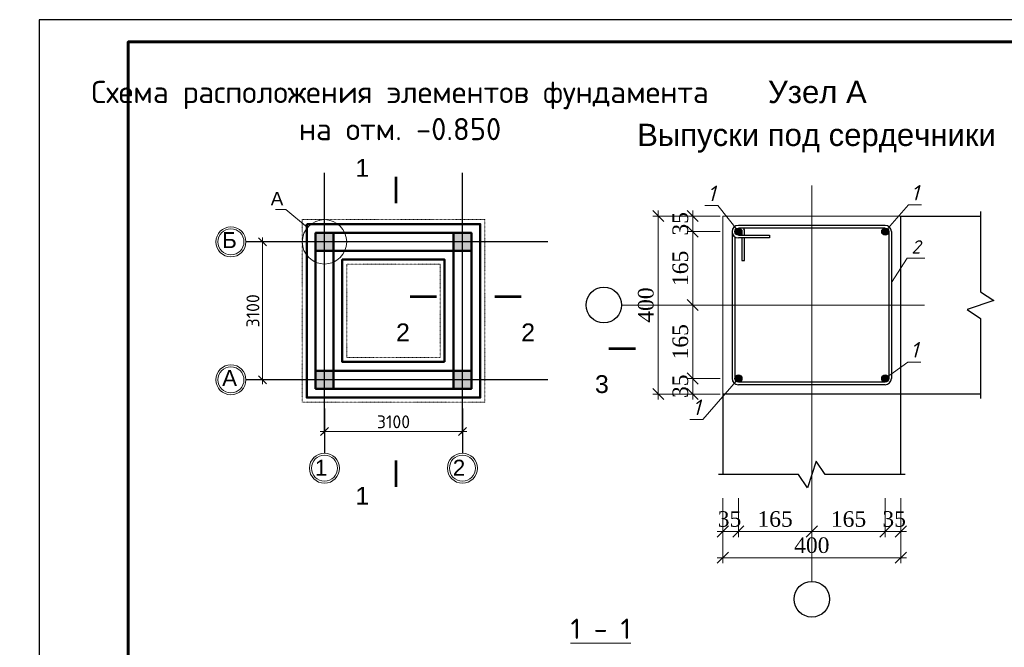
# Model space of a CAD drawing. Header units: millimetres. Extents: x 494616 to 29467618, y -815866 to -785734.
# Tile 5 of 21: x 587232 to 609359, y -799838 to -785734. Entities that reach past the tile are written whole.
import ezdxf
from ezdxf.enums import TextEntityAlignment as Align

# ---------------------------------------------------------------- set-up
doc = ezdxf.new("R2010")
doc.units = ezdxf.units.MM
for name, pattern in [('ACAD_ISO03W100', [30, 12, -18]), ('ACAD_ISO04W100', [30, 24, -3, 0, -3]), ('CENTER', [50.8, 31.75, -6.35, 6.35, -6.35]), ('CENTER2', [28.575, 19.05, -3.175, 3.175, -3.175]), ('DASHDOT', [25.4, 12.7, -6.35, 0, -6.35])]:
    doc.linetypes.add(name, pattern=pattern)
for name, color, linetype, lineweight in [('HVA. Текст (Text) RU.0', 7, 'Continuous', 13), ('ost', 1, 'DASHDOT', 9), ('АР_СТЕНЫ', 254, 'Continuous', 0), ('Арматура', 30, 'Continuous', 30), ('Колона', 5, 'Continuous', 50), ('размер', 92, 'Continuous', 20), ('Стена', 7, 'Continuous', 30), ('текст', 7, 'Continuous', 25), ('Фундамент', 133, 'Continuous', 50)]:
    doc.layers.add(name, color=color, linetype=linetype, lineweight=lineweight)
for name, color, linetype in [('kolonn', 7, 'Continuous'), ('OS', 16, 'Continuous'), ('RAZMER', 5, 'Continuous')]:
    doc.layers.add(name, color=color, linetype=linetype)
doc.styles.add('GOST 2.304', font='CS_Gost2304.shx', dxfattribs={"oblique": 15})
doc.styles.add('GOST_R', font='times.ttf')
doc.styles.add('ISOCPEUR', font='isocpeui.ttf')
doc.styles.add('SPDS1', font='spds.shx', dxfattribs={"width": 0.8})
doc.styles.get("Standard").update_dxf_attribs({"font": 'arial.ttf'})
doc.styles.add('style4', font='isocpeur.ttf', dxfattribs={"height": 350})
doc.styles.add('ViTEXT', font='isocpeur.ttf')
doc.dimstyles.new('1-100$0', dxfattribs={"dimtxt": 290, "dimasz": 180, "dimexe": 100, "dimexo": 150, "dimgap": 70, "dimtad": 1, "dimdec": 1, "dimzin": 9, "dimtxsty": 'ViTEXT', "dimblk": 'OBLIQUE', "dimcen": -300, "dimdle": 100, "dimaunit": 1, "dimadec": 3, "dimazin": 2, "dimtm": 1e-09, "dimtfac": 1, "dimtdec": 1, "dimtix": 1, "dimtmove": 2, "dimatfit": 3, "dimfxl": 0, "dimlwd": 15, "dimlwe": 15, "dimarcsym": 0})
doc.dimstyles.new('Р-25', dxfattribs={"dimscale": 100, "dimtxt": 3.5, "dimasz": 2.5, "dimexe": 1.25, "dimexo": 0.625, "dimgap": 1, "dimtad": 1, "dimdec": 0, "dimlfac": 0.25, "dimtxsty": 'GOST_R', "dimblk": 'OBLIQUE', "dimcen": 2.5, "dimdle": 1.25, "dimadec": 0, "dimazin": 0, "dimtfac": 1, "dimtdec": 0, "dimtmove": 1, "dimatfit": 3, "dimfxl": 0, "dimlwd": 13, "dimlwe": 13, "dimarcsym": 0})

# ---------------------------------------------------------------- blocks, each defined once
blk = doc.blocks.new('ghsdd')
at = {"ltscale": 50}
h = blk.add_hatch(color=256, dxfattribs=at)
h.paths.add_polyline_path([(0, 200), (-200, 200), (-200, 0), (0, 0)])
h.paths.add_polyline_path([(200, 0), (200, 200), (0, 200), (0, 0)])
h.paths.add_polyline_path([(0, 0), (-200, 0), (-200, -200), (0, -200)])
h.paths.add_polyline_path([(0, 0), (0, -200), (200, -200), (200, 0)])
at = {"lineweight": 0}
for p, q in [((0, -374), (0, 374)), ((-374, 0), (374, 0))]:
    blk.add_line(p, q, dxfattribs=at)
at = {"lineweight": 50, "ltscale": 50}
blk.add_lwpolyline([(200, 200), (200, -200), (-200, -200), (-200, 200), (200, 200)], dxfattribs=at)
blk = doc.blocks.new('_Oblique')
at = {"color": 0, "linetype": 'ByBlock', "lineweight": -2}
blk.add_line((-0.5, -0.5), (0.5, 0.5), dxfattribs=at)
blk = doc.blocks.new('*D865')
at = {"layer": 'Defpoints', "color": 0, "lineweight": 20, "ltscale": 0.2, "transparency": 16777216}
for p in [(593882, -790727), (592688, -793827), (593882, -793827)]:
    blk.add_point(p, dxfattribs=at)
at = {"layer": 'Фундамент', "color": 0, "lineweight": 15, "ltscale": 0.2, "transparency": 16777216}
for p, q in [((593732, -790727), (592588, -790727)), ((592688, -790627), (592688, -793927)), ((593732, -793827), (592588, -793827))]:
    blk.add_line(p, q, dxfattribs=at)
at = {"layer": 'Фундамент', "color": 0, "lineweight": 15, "ltscale": 0.2, "transparency": 16777216, "xscale": 180, "yscale": 180, "zscale": 180}
for p, rotation in [((592688, -790727), 90), ((592688, -793827), 270)]:
    blk.add_blockref('_Oblique', p, dxfattribs=dict(at, rotation=rotation))
at = {"layer": 'Фундамент', "color": 0, "lineweight": 20, "ltscale": 0.2, "transparency": 16777216, "insert": (592473, -792277), "char_height": 290, "attachment_point": 5, "rotation": 90, "style": 'ViTEXT'}
blk.add_mtext('3100', dxfattribs=at)
blk = doc.blocks.new('*D866')
at = {"layer": 'Defpoints', "color": 0, "lineweight": 20, "ltscale": 0.2, "transparency": 16777216}
for p in [(594082, -794147), (597182, -794147), (594082, -794986)]:
    blk.add_point(p, dxfattribs=at)
at = {"layer": 'Фундамент', "color": 0, "lineweight": 15, "ltscale": 0.2, "transparency": 16777216}
for p, q in [((594082, -794297), (594082, -795086)), ((597182, -794297), (597182, -795086)), ((597282, -794986), (593982, -794986))]:
    blk.add_line(p, q, dxfattribs=at)
at = {"layer": 'Фундамент', "color": 0, "lineweight": 15, "ltscale": 0.2, "transparency": 16777216, "xscale": 180, "yscale": 180, "zscale": 180, "rotation": 180}
blk.add_blockref('_Oblique', (594082, -794986), dxfattribs=at)
at = {"layer": 'Фундамент', "color": 0, "lineweight": 15, "ltscale": 0.2, "transparency": 16777216, "xscale": 180, "yscale": 180, "zscale": 180}
blk.add_blockref('_Oblique', (597182, -794986), dxfattribs=at)
at = {"layer": 'Фундамент', "color": 0, "lineweight": 20, "ltscale": 0.2, "transparency": 16777216, "insert": (595632, -794771), "char_height": 290, "attachment_point": 5, "style": 'ViTEXT'}
blk.add_mtext('3100', dxfattribs=at)
blk = doc.blocks.new('*U867')
at = {"color": 0, "linetype": 'Continuous', "lineweight": -2}
blk.add_lwpolyline([(-541.81, 0), (0, 0), (0, 297), (-541.81, 297), (-541.81, 0)], dxfattribs=at)
at = {"color": 13, "linetype": 'Continuous', "lineweight": 60}
blk.add_lwpolyline([(-521.81, 5), (-5, 5), (-5, 292), (-521.81, 292), (-521.81, 5)], dxfattribs=at)
at = {"color": 0, "linetype": 'Continuous', "lineweight": -2, "style": 'GOST 2.304', "oblique": 15}
for tag, p in [('ДАТА_С7', (-532.61, 275.6)), ('ДАТА_С8', (-527.61, 275.6)), ('ДАТА_С9', (-522.61, 275.6)), ('ФАМИЛИЯ_С7', (-532.61, 240.6)), ('ФАМИЛИЯ_С8', (-527.61, 240.6)), ('ФАМИЛИЯ_С9', (-522.61, 240.6)), ('ДОЛЖНОСТЬ_С7', (-532.61, 220.6)), ('ДОЛЖНОСТЬ_С8', (-527.61, 220.6)), ('ДОЛЖНОСТЬ_С9', (-522.61, 220.6)), ('ДАТА_С4', (-532.61, 210.6)), ('ДАТА_С5', (-527.61, 210.6)), ('ДАТА_С6', (-522.61, 210.6)), ('ФАМИЛИЯ_С4', (-532.61, 175.6)), ('ФАМИЛИЯ_С5', (-527.61, 175.6)), ('ФАМИЛИЯ_С6', (-522.61, 175.6)), ('ДОЛЖНОСТЬ_С4', (-532.61, 155.6)), ('ДОЛЖНОСТЬ_С5', (-527.61, 155.6)), ('ДОЛЖНОСТЬ_С6', (-522.61, 155.6)), ('ДАТА_С1', (-532.61, 145.6)), ('ДАТА_С2', (-527.61, 145.6)), ('ДАТА_С3', (-522.61, 145.6)), ('ФАМИЛИЯ_С1', (-532.61, 110.6)), ('ФАМИЛИЯ_С2', (-527.61, 110.6)), ('ФАМИЛИЯ_С3', (-522.61, 110.6)), ('ДОЛЖНОСТЬ_С1', (-532.61, 90.6)), ('ДОЛЖНОСТЬ_С2', (-527.61, 90.6)), ('ДОЛЖНОСТЬ_С3', (-522.61, 90.6))]:
    blk.add_attdef(tag, p, '', height=2.5, rotation=90, dxfattribs=at)
for tag, p in [('ИЗМЕНЕНИЕ4', (-185, 55.95)), ('УЧАСТОК4', (-175, 55.95)), ('ЛИСТ4', (-165, 55.95)), ('ДОК4', (-155, 55.95)), ('ИЗМЕНЕНИЕ3', (-185, 50.95)), ('УЧАСТОК3', (-175, 50.95)), ('ЛИСТ3', (-165, 50.95)), ('ДОК3', (-155, 50.95)), ('ИЗМЕНЕНИЕ2', (-185, 45.95)), ('УЧАСТОК2', (-175, 45.95)), ('ЛИСТ2', (-165, 45.95)), ('ДОК2', (-155, 45.95)), ('НАИМЕНОВАНИЕ1', (-66.57, 45.54)), ('ИЗМЕНЕНИЕ1', (-185, 40.95)), ('УЧАСТОК1', (-175, 40.95)), ('ЛИСТ1', (-165, 40.95)), ('ДОК1', (-155, 40.95)), ('НАИМЕНОВАНИЕ2', (-66.57, 41.18)), ('НАИМЕНОВАНИЕ3', (-66.57, 36.94)), ('СООРУЖЕНИЕ1', (-89.86, 30.35)), ('СООРУЖЕНИЕ2', (-89.86, 25.99)), ('СООРУЖЕНИЕ3', (-89.86, 21.75)), ('НАИМЕНОВАНИЕ_ЛИСТА1', (-90.36, 15.32)), ('НАИМЕНОВАНИЕ_ЛИСТА2', (-90.36, 10.97)), ('НАИМЕНОВАНИЕ_ЛИСТА3', (-90.36, 6.72))]:
    blk.add_attdef(tag, text='', height=2.5, dxfattribs=at).set_placement(p, align=Align.CENTER)
at = {"color": 0, "linetype": 'Continuous', "lineweight": -2, "style": 'GOST 2.304', "oblique": 15, "flags": 8}
for tag, p in [('ДАТА10', (-130.07, 55.83)), ('ДАТА9', (-130.07, 50.83)), ('ДАТА8', (-130.07, 45.83)), ('ДАТА7', (-130.07, 40.83)), ('ДАТА6', (-130.07, 30.83)), ('ДАТА5', (-130.07, 25.83)), ('ДАТА4', (-130.07, 20.83)), ('ДАТА3', (-130.07, 15.83)), ('ДАТА2', (-130.07, 10.83)), ('ДАТА1', (-130.07, 5.83))]:
    blk.add_attdef(tag, text='', height=2.5, dxfattribs=at).set_placement(p, align=Align.CENTER)
at = {"color": 0, "linetype": 'Continuous', "lineweight": -2, "style": 'GOST 2.304', "oblique": 15}
blk.add_attdef('!ШИФР', text='', height=5, dxfattribs=at).set_placement((-60.29, 52.75), align=Align.RIGHT)
for tag, p, height in [('!РАЗДЕЛ', (-60.07, 52.75), 5), ('ДОЛЖНОСТЬ6', (-188.95, 30.95), 2.5), ('ФАМИЛИЯ6', (-168.95, 30.95), 2.5), ('ДОЛЖНОСТЬ5', (-188.95, 25.95), 2.5), ('ФАМИЛИЯ5', (-168.95, 25.95), 2.5), ('ДОЛЖНОСТЬ4', (-188.95, 20.95), 2.5), ('ФАМИЛИЯ4', (-168.95, 20.95), 2.5), ('ДОЛЖНОСТЬ3', (-188.95, 15.95), 2.5), ('ФАМИЛИЯ3', (-168.95, 15.95), 2.5), ('ДОЛЖНОСТЬ2', (-188.95, 10.95), 2.5), ('ФАМИЛИЯ2', (-168.95, 10.95), 2.5), ('ДОЛЖНОСТЬ1', (-188.95, 5.95), 2.5), ('ФАМИЛИЯ1', (-168.95, 5.95), 2.5)]:
    blk.add_attdef(tag, p, '', height=height, dxfattribs=at)
for tag, p in [('!СТАДИЯ', (-47.46, 25)), ('!НОМЕР', (-32.5, 25)), ('КОЛИЧЕСТВО_ЛИСТОВ', (-15, 25)), ('КОЛИЧЕСТВО_ЛИСТОВ', (-19.29, 13.01))]:
    blk.add_attdef(tag, text='', height=2.5, dxfattribs=at).set_placement(p, align=Align.MIDDLE_CENTER)
at = {"color": 0, "linetype": 'Continuous', "lineweight": -2, "style": 'GOST 2.304', "oblique": 15, "flags": 8}
blk.add_attdef('!ФОРМАТ', (-19.5, 1.25), '', height=2.5, dxfattribs=at)
blk = doc.blocks.new('*D909')
at = {"layer": 'Defpoints', "color": 0, "lineweight": 20, "ltscale": 10, "transparency": 16777216}
for p in [(602357, -790497), (603033, -790497), (603033, -792147)]:
    blk.add_point(p, dxfattribs=at)
at = {"layer": 'размер', "color": 0, "lineweight": 13, "ltscale": 10, "transparency": 16777216}
for p, q in [((602971, -790497), (602232, -790497)), ((602357, -792272), (602357, -790372)), ((602971, -792147), (602232, -792147))]:
    blk.add_line(p, q, dxfattribs=at)
at = {"layer": 'размер', "color": 0, "lineweight": 13, "ltscale": 10, "transparency": 16777216, "xscale": 250, "yscale": 250, "zscale": 250}
for p, rotation in [((602357, -790497), 90), ((602357, -792147), 270)]:
    blk.add_blockref('_Oblique', p, dxfattribs=dict(at, rotation=rotation))
at = {"layer": 'размер', "color": 0, "ltscale": 10, "transparency": 16777216, "insert": (602079, -791322), "char_height": 350, "attachment_point": 5, "rotation": 90, "style": 'GOST_R'}
blk.add_mtext('165', dxfattribs=at)
blk = doc.blocks.new('*D910')
at = {"layer": 'Defpoints', "color": 0, "lineweight": 20, "ltscale": 10, "transparency": 16777216}
for p in [(603383, -796427), (605033, -796427), (605033, -797235)]:
    blk.add_point(p, dxfattribs=at)
at = {"layer": 'размер', "color": 0, "lineweight": 13, "ltscale": 10, "transparency": 16777216}
for p, q in [((603383, -796489), (603383, -797360)), ((605033, -796489), (605033, -797360)), ((603258, -797235), (605158, -797235))]:
    blk.add_line(p, q, dxfattribs=at)
at = {"layer": 'размер', "color": 0, "lineweight": 13, "ltscale": 10, "transparency": 16777216, "xscale": 250, "yscale": 250, "zscale": 250, "rotation": 180}
blk.add_blockref('_Oblique', (603383, -797235), dxfattribs=at)
at = {"layer": 'размер', "color": 0, "lineweight": 13, "ltscale": 10, "transparency": 16777216, "xscale": 250, "yscale": 250, "zscale": 250}
blk.add_blockref('_Oblique', (605033, -797235), dxfattribs=at)
at = {"layer": 'размер', "color": 0, "ltscale": 10, "transparency": 16777216, "insert": (604208, -796957), "char_height": 350, "attachment_point": 5, "style": 'GOST_R'}
blk.add_mtext('165', dxfattribs=at)
blk = doc.blocks.new('*D911')
at = {"layer": 'Defpoints', "color": 0, "lineweight": 20, "ltscale": 10, "transparency": 16777216}
for p in [(603033, -796427), (607033, -796427), (603033, -797824)]:
    blk.add_point(p, dxfattribs=at)
at = {"layer": 'размер', "color": 0, "lineweight": 13, "ltscale": 10, "transparency": 16777216}
for p, q in [((603033, -796489), (603033, -797949)), ((607033, -796489), (607033, -797949)), ((607158, -797824), (602908, -797824))]:
    blk.add_line(p, q, dxfattribs=at)
at = {"layer": 'размер', "color": 0, "lineweight": 13, "ltscale": 10, "transparency": 16777216, "xscale": 250, "yscale": 250, "zscale": 250, "rotation": 180}
blk.add_blockref('_Oblique', (603033, -797824), dxfattribs=at)
at = {"layer": 'размер', "color": 0, "lineweight": 13, "ltscale": 10, "transparency": 16777216, "xscale": 250, "yscale": 250, "zscale": 250}
blk.add_blockref('_Oblique', (607033, -797824), dxfattribs=at)
at = {"layer": 'размер', "color": 0, "ltscale": 10, "transparency": 16777216, "insert": (605033, -797546), "char_height": 350, "attachment_point": 5, "style": 'GOST_R'}
blk.add_mtext('400', dxfattribs=at)
blk = doc.blocks.new('*D912')
at = {"layer": 'Defpoints', "color": 0, "lineweight": 20, "ltscale": 10, "transparency": 16777216}
for p in [(601582, -790147), (603033, -790147), (603033, -794147)]:
    blk.add_point(p, dxfattribs=at)
at = {"layer": 'размер', "color": 0, "lineweight": 13, "ltscale": 10, "transparency": 16777216}
for p, q in [((601582, -794272), (601582, -790022)), ((602971, -790147), (601457, -790147)), ((602971, -794147), (601457, -794147))]:
    blk.add_line(p, q, dxfattribs=at)
at = {"layer": 'размер', "color": 0, "lineweight": 13, "ltscale": 10, "transparency": 16777216, "xscale": 250, "yscale": 250, "zscale": 250}
for p, rotation in [((601582, -790147), 90), ((601582, -794147), 270)]:
    blk.add_blockref('_Oblique', p, dxfattribs=dict(at, rotation=rotation))
at = {"layer": 'размер', "color": 0, "ltscale": 10, "transparency": 16777216, "insert": (601304, -792147), "char_height": 350, "attachment_point": 5, "rotation": 90, "style": 'GOST_R'}
blk.add_mtext('400', dxfattribs=at)
blk = doc.blocks.new('*D913')
at = {"layer": 'Defpoints', "color": 0, "lineweight": 20, "ltscale": 10, "transparency": 16777216}
for p in [(606683, -796427), (607033, -796427), (606683, -797235)]:
    blk.add_point(p, dxfattribs=at)
at = {"layer": 'размер', "color": 0, "lineweight": 13, "ltscale": 10, "transparency": 16777216}
for p, q in [((606683, -796489), (606683, -797360)), ((607033, -796489), (607033, -797360)), ((607158, -797235), (606558, -797235))]:
    blk.add_line(p, q, dxfattribs=at)
at = {"layer": 'размер', "color": 0, "lineweight": 13, "ltscale": 10, "transparency": 16777216, "xscale": 250, "yscale": 250, "zscale": 250, "rotation": 180}
blk.add_blockref('_Oblique', (606683, -797235), dxfattribs=at)
at = {"layer": 'размер', "color": 0, "lineweight": 13, "ltscale": 10, "transparency": 16777216, "xscale": 250, "yscale": 250, "zscale": 250}
blk.add_blockref('_Oblique', (607033, -797235), dxfattribs=at)
at = {"layer": 'размер', "color": 0, "ltscale": 10, "transparency": 16777216, "insert": (606883, -796957), "char_height": 350, "attachment_point": 5, "style": 'GOST_R'}
blk.add_mtext('35', dxfattribs=at)
blk = doc.blocks.new('*D914')
at = {"layer": 'Defpoints', "color": 0, "lineweight": 20, "ltscale": 10, "transparency": 16777216}
for p in [(605033, -796427), (606683, -796427), (605033, -797235)]:
    blk.add_point(p, dxfattribs=at)
at = {"layer": 'размер', "color": 0, "lineweight": 13, "ltscale": 10, "transparency": 16777216}
for p, q in [((605033, -796489), (605033, -797360)), ((606683, -796489), (606683, -797360)), ((606808, -797235), (604908, -797235))]:
    blk.add_line(p, q, dxfattribs=at)
at = {"layer": 'размер', "color": 0, "lineweight": 13, "ltscale": 10, "transparency": 16777216, "xscale": 250, "yscale": 250, "zscale": 250, "rotation": 180}
blk.add_blockref('_Oblique', (605033, -797235), dxfattribs=at)
at = {"layer": 'размер', "color": 0, "lineweight": 13, "ltscale": 10, "transparency": 16777216, "xscale": 250, "yscale": 250, "zscale": 250}
blk.add_blockref('_Oblique', (606683, -797235), dxfattribs=at)
at = {"layer": 'размер', "color": 0, "ltscale": 10, "transparency": 16777216, "insert": (605858, -796957), "char_height": 350, "attachment_point": 5, "style": 'GOST_R'}
blk.add_mtext('165', dxfattribs=at)
blk = doc.blocks.new('*D915')
at = {"layer": 'Defpoints', "color": 0, "lineweight": 20, "ltscale": 10, "transparency": 16777216}
for p in [(603033, -796427), (603383, -796427), (603033, -797235)]:
    blk.add_point(p, dxfattribs=at)
at = {"layer": 'размер', "color": 0, "lineweight": 13, "ltscale": 10, "transparency": 16777216}
for p, q in [((603033, -796489), (603033, -797360)), ((603383, -796489), (603383, -797360)), ((603508, -797235), (602908, -797235))]:
    blk.add_line(p, q, dxfattribs=at)
at = {"layer": 'размер', "color": 0, "lineweight": 13, "ltscale": 10, "transparency": 16777216, "xscale": 250, "yscale": 250, "zscale": 250, "rotation": 180}
blk.add_blockref('_Oblique', (603033, -797235), dxfattribs=at)
at = {"layer": 'размер', "color": 0, "lineweight": 13, "ltscale": 10, "transparency": 16777216, "xscale": 250, "yscale": 250, "zscale": 250}
blk.add_blockref('_Oblique', (603383, -797235), dxfattribs=at)
at = {"layer": 'размер', "color": 0, "ltscale": 10, "transparency": 16777216, "insert": (603183, -796957), "char_height": 350, "attachment_point": 5, "style": 'GOST_R'}
blk.add_mtext('35', dxfattribs=at)
blk = doc.blocks.new('*D916')
at = {"layer": 'Defpoints', "color": 0, "lineweight": 20, "ltscale": 10, "transparency": 16777216}
for p in [(602357, -793797), (603033, -793797), (603033, -794147)]:
    blk.add_point(p, dxfattribs=at)
at = {"layer": 'размер', "color": 0, "lineweight": 13, "ltscale": 10, "transparency": 16777216}
for p, q in [((602357, -794272), (602357, -793672)), ((602971, -793797), (602232, -793797)), ((602971, -794147), (602232, -794147))]:
    blk.add_line(p, q, dxfattribs=at)
at = {"layer": 'размер', "color": 0, "lineweight": 13, "ltscale": 10, "transparency": 16777216, "xscale": 250, "yscale": 250, "zscale": 250}
for p, rotation in [((602357, -793797), 90), ((602357, -794147), 270)]:
    blk.add_blockref('_Oblique', p, dxfattribs=dict(at, rotation=rotation))
at = {"layer": 'размер', "color": 0, "ltscale": 10, "transparency": 16777216, "insert": (602079, -793972), "char_height": 350, "attachment_point": 5, "rotation": 90, "style": 'GOST_R'}
blk.add_mtext('35', dxfattribs=at)
blk = doc.blocks.new('*D918')
at = {"layer": 'Defpoints', "color": 0, "lineweight": 20, "ltscale": 10, "transparency": 16777216}
for p in [(602357, -790147), (603033, -790147), (603033, -790497)]:
    blk.add_point(p, dxfattribs=at)
at = {"layer": 'размер', "color": 0, "lineweight": 13, "ltscale": 10, "transparency": 16777216}
for p, q in [((602357, -790622), (602357, -790022)), ((602971, -790147), (602232, -790147)), ((602971, -790497), (602232, -790497))]:
    blk.add_line(p, q, dxfattribs=at)
at = {"layer": 'размер', "color": 0, "lineweight": 13, "ltscale": 10, "transparency": 16777216, "xscale": 250, "yscale": 250, "zscale": 250}
for p, rotation in [((602357, -790147), 90), ((602357, -790497), 270)]:
    blk.add_blockref('_Oblique', p, dxfattribs=dict(at, rotation=rotation))
at = {"layer": 'размер', "color": 0, "ltscale": 10, "transparency": 16777216, "insert": (602079, -790322), "char_height": 350, "attachment_point": 5, "rotation": 90, "style": 'GOST_R'}
blk.add_mtext('35', dxfattribs=at)
blk = doc.blocks.new('*D917')
at = {"layer": 'Defpoints', "color": 0, "lineweight": 20, "ltscale": 10, "transparency": 16777216}
for p in [(603033, -792147), (602357, -793797), (603033, -793797)]:
    blk.add_point(p, dxfattribs=at)
at = {"layer": 'размер', "color": 0, "lineweight": 13, "ltscale": 10, "transparency": 16777216}
for p, q in [((602357, -792022), (602357, -793922)), ((602971, -792147), (602232, -792147)), ((602971, -793797), (602232, -793797))]:
    blk.add_line(p, q, dxfattribs=at)
at = {"layer": 'размер', "color": 0, "lineweight": 13, "ltscale": 10, "transparency": 16777216, "xscale": 250, "yscale": 250, "zscale": 250}
for p, rotation in [((602357, -792147), 90), ((602357, -793797), 270)]:
    blk.add_blockref('_Oblique', p, dxfattribs=dict(at, rotation=rotation))
at = {"layer": 'размер', "color": 0, "ltscale": 10, "transparency": 16777216, "insert": (602079, -792972), "char_height": 350, "attachment_point": 5, "rotation": 90, "style": 'GOST_R'}
blk.add_mtext('165', dxfattribs=at)
blk = doc.blocks.new('vcBlockPos')
at = {"color": 0, "linetype": 'ByBlock', "lineweight": -2, "style": 'GOST 2.304'}
blk.add_attdef('ПОЗИЦИЯ', text='', height=500, dxfattribs=at).set_placement((0, 0), align=Align.BOTTOM_CENTER)
at = {"color": 0, "linetype": 'ByBlock', "lineweight": -2, "style": 'GOST 2.304', "flags": 1}
blk.add_attdef('КОЛИЧЕСТВО', text='', height=500, dxfattribs=at).set_placement((0, 0), align=Align.RIGHT)
at = {"color": 0, "linetype": 'ByBlock', "lineweight": -2, "style": 'GOST 2.304'}
blk.add_attdef('НТЕКСТ', text='', height=500, dxfattribs=at).set_placement((0, 0), align=Align.TOP_CENTER)

msp = doc.modelspace()

# ---------------------------------------------------------------- hatches: boundary and pattern name
at = {"layer": 'Арматура'}
h = msp.add_hatch(color=256, dxfattribs=at)
edge = h.paths.add_edge_path()
edge.add_arc((603383.001, -790497.286), 80, -90, 270, ccw=False)
h = msp.add_hatch(color=256, dxfattribs=at)
edge = h.paths.add_edge_path()
edge.add_arc((606683.001, -790497.286), 80, -90, 270)
h = msp.add_hatch(color=256, dxfattribs=at)
edge = h.paths.add_edge_path()
edge.add_arc((603383.001, -793797.286), 80, 90, 450)
h = msp.add_hatch(color=256, dxfattribs=at)
edge = h.paths.add_edge_path()
edge.add_arc((606683.001, -793797.286), 80, 90, 450, ccw=False)

# ---------------------------------------------------------------- linework, layer by layer
at = {"color": 6, "lineweight": 13}
for points in [[(603383.001, -790497.286), (602922.514, -789912.48), (602632.438, -789912.48)], [(606683.001, -790497.286), (607204.176, -789897.578), (607494.252, -789897.578)], [(606823.001, -791640.26), (607176.615, -791090.055), (607569.797, -791090.055)], [(606683.001, -793797.286), (607190.356, -793427.536), (607480.432, -793427.536)], [(603383.001, -793797.286), (602585.505, -794719.1), (602295.429, -794719.1)]]:
    msp.add_lwpolyline(points, dxfattribs=at)
at = {"layer": 'OS', "color": 3, "linetype": 'ACAD_ISO04W100', "ltscale": 0.5}
for p, q in [((594081.598, -795041.4), (594081.598, -789176.918)), ((597181.598, -795041.4), (597181.598, -789176.918)), ((599102.683, -790726.771), (593316.789, -790726.771)), ((599102.683, -793826.771), (593316.789, -793826.771))]:
    msp.add_line(p, q, dxfattribs=at)
at = {"layer": 'OS', "color": 0}
for p, q in [((593316.789, -790726.771), (592316.789, -790726.771)), ((593316.789, -793826.771), (592316.789, -793826.771)), ((594081.598, -794475.359), (594081.598, -795475.359)), ((597181.598, -794475.359), (597181.598, -795475.359))]:
    msp.add_line(p, q, dxfattribs=at)
at = {"layer": 'OS', "color": 0, "lineweight": 0}
for centre, radius in [((591979.289, -790726.771), 337.5), ((591979.289, -790726.771), 292.5), ((591979.289, -793826.771), 337.5), ((591979.289, -793826.771), 292.5), ((594081.598, -795812.859), 337.5), ((594081.598, -795812.859), 292.5), ((597181.598, -795812.859), 337.5), ((597181.598, -795812.859), 292.5)]:
    msp.add_circle(centre, radius, dxfattribs=at)
at = {"layer": 'ost', "color": 1, "linetype": 'CENTER2', "lineweight": 9, "ltscale": 0.5}
for p, q in [((605033.001, -789463.492), (605033.001, -798358.378)), ((605033.001, -792088.454), (605033.001, -798358.378)), ((600758.425, -792147.286), (607568.199, -792147.286))]:
    msp.add_line(p, q, dxfattribs=at)
at = {"layer": 'RAZMER'}
for points in [[(608825.747, -790047.286), (608825.747, -791847.286), (609125.747, -792047.286), (608525.747, -792247.286), (608825.747, -792447.286), (608825.747, -794247.286)], [(608825.747, -794147.286), (607033.001, -794147.286), (607033.001, -790147.286), (608825.747, -790147.286)], [(607033.001, -795955.921), (607033.001, -794147.286), (603033.001, -794147.286), (603033.001, -795955.921)], [(607133.001, -795955.921), (605333.001, -795955.921), (605133.001, -795655.921), (604933.001, -796255.921), (604733.001, -795955.921), (602933.001, -795955.921)]]:
    msp.add_lwpolyline(points, dxfattribs=at)
at = {"layer": 'АР_СТЕНЫ', "color": 0, "lineweight": 50}
for points in [[(593681.598, -790326.771), (597581.598, -790326.771), (597581.598, -794226.771), (593681.598, -794226.771)], [(593881.598, -790526.771), (597381.598, -790526.771), (597381.598, -794026.771), (593881.598, -794026.771)], [(596981.598, -793626.771), (594281.598, -793626.771), (594281.598, -790926.771), (596981.598, -790926.771)], [(596781.598, -793426.771), (594481.598, -793426.771), (594481.598, -791126.771), (596781.598, -791126.771)]]:
    msp.add_lwpolyline(points, close=True, dxfattribs=at)
at = {"layer": 'Арматура'}
for points in [[(606683.001, -790357.286), (603383.001, -790357.286)], [(606683.001, -790357.286), (603383.001, -790357.286)], [(603243.001, -790497.286), (603243.001, -793797.286)], [(603243.001, -790497.286), (603243.001, -793797.286)], [(606683.001, -790417.286), (603383.001, -790417.286)], [(606683.001, -790417.286), (603383.001, -790417.286)], [(603383.001, -790577.286), (604083.001, -790577.286), (604083.001, -790637.286), (603383.001, -790637.286)], [(603383.001, -790577.286), (604083.001, -790577.286), (604083.001, -790637.286), (603383.001, -790637.286)], [(603463.001, -790497.286), (603463.001, -790577.286)], [(603523.001, -790577.286), (603523.001, -790497.286)], [(603523.001, -790577.286), (603523.001, -790497.286)], [(606763.001, -790497.286), (606763.001, -793797.285)], [(606763.001, -790497.286), (606763.001, -793797.285)], [(606823.001, -790497.286), (606823.001, -793797.286)], [(606823.001, -790497.286), (606823.001, -793797.286)], [(603303.001, -790612.177), (603303.001, -793797.285)], [(603303.001, -790612.177), (603303.001, -793797.285)], [(603463.001, -790637.286), (603463.001, -791147.286), (603523.001, -791147.286), (603523.001, -790637.286)], [(603463.001, -790637.286), (603463.001, -791147.286), (603523.001, -791147.286), (603523.001, -790637.286)], [(606683.001, -793877.286), (603383.001, -793877.286)], [(606683.001, -793937.286), (603383.001, -793937.286)]]:
    msp.add_lwpolyline(points, dxfattribs=at)
for centre in [(603383.001, -790497.286), (603383.001, -790497.286), (606683.001, -790497.286), (603383.001, -793797.286), (606683.001, -793797.286)]:
    msp.add_circle(centre, 80, dxfattribs=at)
for centre, start, end in [((603383.001, -790497.286), 90, 270), ((603383.001, -790497.286), 90, 270), ((606683.001, -790497.286), 0, 90), ((606683.001, -790497.286), 0, 90), ((603383.001, -790497.286), 0, 34.8499046), ((603383.001, -793797.286), 180.0001622, 270), ((606683.001, -793797.286), 270, 359.9998378)]:
    msp.add_arc(centre, 140, start, end, dxfattribs=at)
at = {"layer": 'Колона', "lineweight": 13, "ltscale": 500}
msp.add_lwpolyline([(603033.001, -794147.286), (607033.001, -794147.286), (607033.001, -790147.286), (603033.001, -790147.286)], close=True, dxfattribs=at)
at = {"layer": 'Стена', "linetype": 'ACAD_ISO03W100', "lineweight": 20, "ltscale": 0.2}
for points in [[(593581.598, -790226.771), (597681.598, -790226.771), (597681.598, -794326.771), (593581.598, -794326.771)], [(596681.598, -793326.771), (594581.598, -793326.771), (594581.598, -791226.771), (596681.598, -791226.771)]]:
    msp.add_lwpolyline(points, close=True, dxfattribs=at)
at = {"layer": 'текст', "ltscale": 0.5}
for centre in [(600358.425, -792147.286), (605033.001, -798758.378), (605033.001, -798758.378)]:
    msp.add_circle(centre, 400, dxfattribs=at)
at = {"layer": 'Фундамент', "color": 0, "lineweight": 20}
for points in [[(595687.413, -789864.535, 60, 60, 0), (595687.413, -789264.535, 60, 60, 0), (595687.413, -789464.535, 0, 80, 0), (595287.413, -789464.535, 0, 0, 0), (594687.413, -789464.535, 0, 0, 0)], [(596600.765, -791960.879, 60, 60, 0), (596000.765, -791960.879, 60, 60, 0), (596200.765, -791960.879, 0, 80, 0), (596200.765, -792360.879, 0, 0, 0), (596200.765, -792960.879, 0, 0, 0)], [(597902.675, -791960.879, 60, 60, 0), (598502.675, -791960.879, 60, 60, 0), (598302.675, -791960.879, 0, 80, 0), (598302.675, -792360.879, 0, 0, 0), (598302.675, -792960.879, 0, 0, 0)], [(601070.836, -793123.703, 60, 60, 0), (600470.836, -793123.703, 60, 60, 0), (600670.836, -793123.703, 0, 80, 0), (600670.836, -793523.703, 0, 0, 0), (600670.836, -794123.703, 0, 0, 0)], [(595687.413, -795633.46, 60, 60, 0), (595687.413, -796233.46, 60, 60, 0), (595687.413, -796033.46, 0, 80, 0), (595287.413, -796033.46, 0, 0, 0), (594687.413, -796033.46, 0, 0, 0)]]:
    msp.add_lwpolyline(points, format="xyseb", dxfattribs=at)
msp.add_lwpolyline([(593698.024, -790406.036), (593216.001, -790002.98), (592982.918, -790002.98)], dxfattribs=at)
msp.add_circle((594081.598, -790726.771), 500, dxfattribs=at)

# ---------------------------------------------------------------- block references
at = {"color": 6, "lineweight": 13}
ref = msp.add_blockref('vcBlockPos', (602777.476, -789912.48), dxfattribs=dict(at, xscale=-100, yscale=100, zscale=100))
ref.add_attrib('ПОЗИЦИЯ', '1', dxfattribs={"color": 0, "linetype": 'ByBlock', "lineweight": -2, "height": 350, "style": 'ISOCPEUR'}).set_placement((602777.476, -789812.48), align=Align.CENTER)
ref = msp.add_blockref('vcBlockPos', (607349.214, -789897.578), dxfattribs=dict(at, xscale=100, yscale=100, zscale=100))
ref.add_attrib('ПОЗИЦИЯ', '1', dxfattribs={"color": 0, "linetype": 'ByBlock', "lineweight": -2, "height": 350, "style": 'ISOCPEUR'}).set_placement((607349.214, -789797.578), align=Align.CENTER)
ref = msp.add_blockref('vcBlockPos', (607373.206, -791090.055), dxfattribs=dict(at, xscale=100, yscale=100, zscale=100))
ref.add_attrib('ПОЗИЦИЯ', '2', dxfattribs={"color": 0, "linetype": 'ByBlock', "lineweight": -2, "height": 300, "style": 'ISOCPEUR'}).set_placement((607373.206, -790990.055), align=Align.CENTER)
ref = msp.add_blockref('vcBlockPos', (607335.394, -793427.536), dxfattribs=dict(at, xscale=100, yscale=100, zscale=100))
ref.add_attrib('ПОЗИЦИЯ', '1', dxfattribs={"color": 0, "linetype": 'ByBlock', "lineweight": -2, "height": 350, "style": 'ISOCPEUR'}).set_placement((607335.394, -793327.536), align=Align.CENTER)
ref = msp.add_blockref('vcBlockPos', (602440.467, -794719.1), dxfattribs=dict(at, xscale=-100, yscale=100, zscale=100))
ref.add_attrib('ПОЗИЦИЯ', '1', dxfattribs={"color": 0, "linetype": 'ByBlock', "lineweight": -2, "height": 350, "style": 'ISOCPEUR'}).set_placement((602440.467, -794619.1), align=Align.CENTER)
at = {"layer": 'kolonn'}
for p in [(594081.598, -790726.771), (597181.598, -790726.771), (594081.598, -793826.771), (597181.598, -793826.771)]:
    msp.add_blockref('ghsdd', p, dxfattribs=at)
at = {"layer": 'RAZMER', "xscale": 100, "yscale": 100, "zscale": 100}
msp.add_blockref('*U867', (641853.471, -815434.206), dxfattribs=at)

# ---------------------------------------------------------------- texts
at = {"ltscale": 50}
for s, p in [('Б', (591781.182, -790866.941)), ('А', (591781.182, -793966.941)), ('1', (593865.254, -795983.054)), ('2', (596965.254, -795983.054))]:
    msp.add_text(s, height=360, dxfattribs=at).set_placement(p)
at = {"color": 0, "lineweight": 13, "insert": (595779.279, -787775.862), "char_height": 500, "width": 13855.94509, "attachment_point": 5, "style": 'ISOCPEUR'}
msp.add_mtext('{\\fISOCPEUR|b0|i0|c204|p34;Схема расположения элементов фундамента на отм. -0.850}', dxfattribs=at)
at = {"layer": 'HVA. Текст (Text) RU.0', "color": 7, "linetype": 'CENTER', "attachment_point": 4, "style": 'SPDS1'}
for s, insert, char_height, width in [('\\pi18268.08077;{\\fISOCPEUR|b0|i0|c204|p34;ООО "MAX ACTIVE" }', (494420.888, -790268.257), 1585.74441, 51251.86964), ("\\pi959.55897;{\\fISOCPEUR|b0|i1|c204|p34;\\W1;\\C256;Toshkent viloyati, Qibray tumani, Ma'rifat MFY, \\P\\pi775.54382;Qoramurt ko'chasida 50 o'rinli “Xospis” binosini \\P\\pi10012.09685;qurish \\P\\pi3772.81655;(qo'shimcha ishlar va o'zgarishlar)} ", (508598.823, -798768.686), 700, 22624.26946)]:
    msp.add_mtext(s, dxfattribs=dict(at, insert=insert, char_height=char_height, width=width))
at = {"layer": 'RAZMER'}
for s, p in [('Узел А', (605158.011, -787607.997)), ('Выпуски под сердечники', (605138.518, -788572.483))]:
    msp.add_text(s, height=500, dxfattribs=at).set_placement(p, align=Align.CENTER)
at = {"layer": 'размер', "linetype": 'ByBlock', "ltscale": 20, "insert": (599611.427, -799192.897), "char_height": 458.1818, "width": 8227.271, "attachment_point": 1, "style": 'style4'}
msp.add_mtext('{\\L1 - 1}', dxfattribs=at)
at = {"layer": 'Фундамент', "color": 0, "lineweight": 20}
for s, height, p in [('1', 400, (595087.413, -789264.535)), ('А', 300, (593154.712, -789902.98))]:
    msp.add_text(s, height=height, dxfattribs=at).set_placement(p, align=Align.RIGHT)
for s, p in [('2', (596000.765, -792560.879)), ('3', (600470.836, -793723.703)), ('1', (595087.413, -796233.46))]:
    msp.add_text(s, height=400, dxfattribs=at).set_placement(p, align=Align.TOP_RIGHT)
msp.add_text('2', height=400, dxfattribs=at).set_placement((598502.675, -792560.879), align=Align.TOP_LEFT)

# ---------------------------------------------------------------- dimensions: what is measured, and where the dimension line sits
at = {"layer": 'размер', "ltscale": 10}
for base, p1, p2, angle, text, picture, middle in [((601582.044, -790147.286), (603033.001, -794147.286), (603033.001, -790147.286), 90, '400', '*D912', (601304.015, -792147.286)), ((602356.684, -790497.286), (603033.001, -792147.286), (603033.001, -790497.286), 90, '165', '*D909', (602078.656, -791322.286)), ((602356.684, -793797.286), (603033.001, -792147.286), (603033.001, -793797.286), 270, '165', '*D917', (602078.656, -792972.286)), ((603033.001, -797823.785), (607033.001, -796426.907), (603033.001, -796426.907), 180, '400', '*D911', (605033.001, -797545.757)), ((605033.001, -797235.234), (606683.001, -796426.907), (605033.001, -796426.907), 180, '165', '*D914', (605858.001, -796957.206))]:
    dim = msp.add_linear_dim(base=base, p1=p1, p2=p2, angle=angle, text=text, dimstyle='Р-25', dxfattribs=at)
    dim.commit()
    dim.dimension.update_dxf_attribs({"geometry": picture, "text_midpoint": middle})
for base, p1, p2, angle, picture, middle in [((602356.684, -790147.286), (603033.001, -790497.286), (603033.001, -790147.286), 90, '*D918', (602356.684, -790322.286)), ((602356.684, -793797.286), (603033.001, -794147.286), (603033.001, -793797.286), 90, '*D916', (602356.684, -793972.286)), ((603033.001, -797235.234), (603383.001, -796426.907), (603033.001, -796426.907), 180, '*D915', (603183.001, -797235.234)), ((606683.001, -797235.234), (607033.001, -796426.907), (606683.001, -796426.907), 180, '*D913', (606883.001, -797235.234))]:
    dim = msp.add_linear_dim(base=base, p1=p1, p2=p2, angle=angle, text='35', dimstyle='Р-25', dxfattribs=at)
    dim.commit()
    dim.dimension.update_dxf_attribs({"geometry": picture, "text_midpoint": middle, "dimtype": 160})
dim = msp.add_linear_dim(base=(605033.001, -797235.234), p1=(603383.001, -796426.907), p2=(605033.001, -796426.907), text='165', dimstyle='Р-25', dxfattribs=at)
dim.commit()
dim.dimension.update_dxf_attribs({"geometry": '*D910', "text_midpoint": (604208.001, -796957.206)})
at = {"layer": 'Фундамент', "color": 0, "lineweight": 20, "ltscale": 0.2}
dim = msp.add_linear_dim(base=(592688.026, -793826.771), p1=(593881.598, -790726.771), p2=(593881.598, -793826.771), angle=90, dimstyle='1-100$0', override={"dimfxl": 1.25}, dxfattribs=at)
dim.commit()
dim.dimension.update_dxf_attribs({"geometry": '*D865', "text_midpoint": (592473.026, -792276.771)})
dim = msp.add_linear_dim(base=(594081.598, -794985.86), p1=(597181.598, -794147.309), p2=(594081.598, -794147.309), dimstyle='1-100$0', override={"dimfxl": 1.25}, dxfattribs=at)
dim.commit()
dim.dimension.update_dxf_attribs({"geometry": '*D866', "text_midpoint": (595631.598, -794770.86)})

doc.saveas('drawing.dxf')
